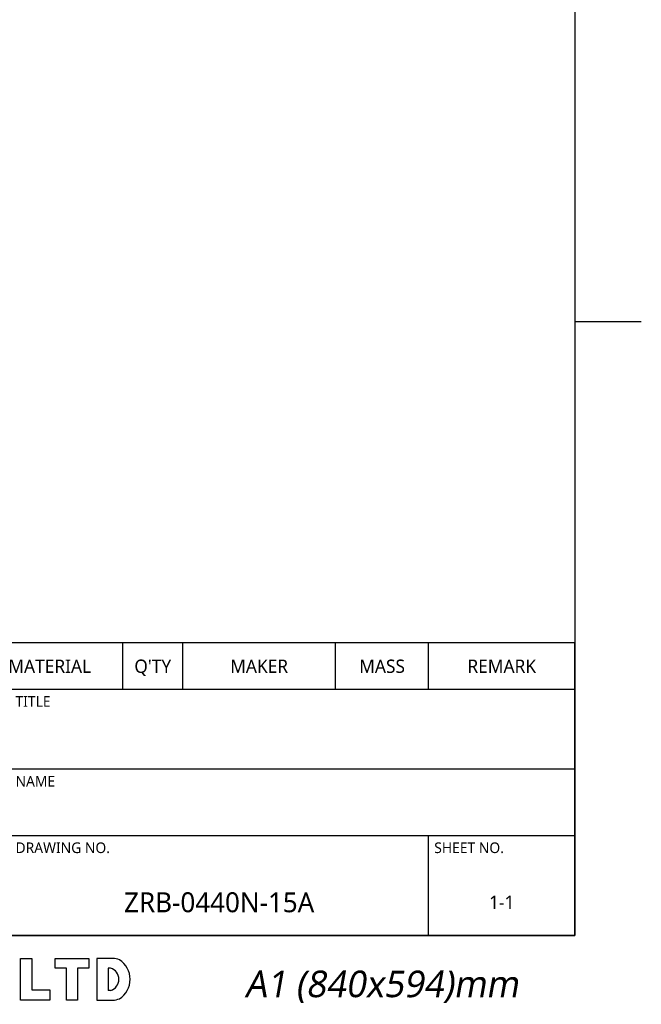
# Model space of a CAD drawing. Header units: millimetres. Extents: x 16 to 3344, y 34 to 2360.
# Tile 45 of 127: x 2946 to 3320, y 39 to 631. Entities that reach past the tile are written whole.
import ezdxf

# ---------------------------------------------------------------- set-up
doc = ezdxf.new("R2010")
doc.units = ezdxf.units.MM
doc.header["$LTSCALE"] = 185.02
doc.layers.get('0').update_dxf_attribs({"linetype": 'CONTINUOUS'})
doc.styles.add('TEXTSTYLE_2', font='malgun.ttf')
doc.styles.add('TEXTSTYLE_3', font='malgun.ttf')

# ---------------------------------------------------------------- blocks, each defined once
blk = doc.blocks.new('TABLE_BL2', base_point=(2930, 167.99))
at = {"color": 134}
for p, q in [((3280, 255.99), (2580, 255.99)), ((2580, 79.99), (2580, 255.99)), ((2616, 227.99), (2616, 255.99)), ((2780, 227.99), (2780, 255.99)), ((2920, 227.99), (2920, 255.99)), ((3008, 227.99), (3008, 255.99)), ((3044, 227.99), (3044, 255.99)), ((3136, 227.99), (3136, 255.99)), ((3192, 227.99), (3192, 255.99)), ((3280, 79.99), (3280, 255.99)), ((3280, 227.99), (2580, 227.99)), ((2760, 179.99), (2760, 227.99)), ((2940, 79.99), (2940, 227.99)), ((3280, 179.99), (2580, 179.99)), ((2652, 139.99), (2652, 179.99)), ((2712, 119.99), (2712, 179.99)), ((2800, 139.99), (2800, 179.99)), ((3280, 139.99), (2580, 139.99)), ((3192, 79.99), (3192, 139.99)), ((2940, 119.99), (2580, 119.99)), ((2640, 79.99), (2640, 119.99)), ((2696, 79.99), (2696, 119.99)), ((2760, 79.99), (2760, 119.99)), ((2820, 79.99), (2820, 119.99)), ((2876, 79.99), (2876, 119.99)), ((2940, 99.99), (2580, 99.99)), ((3280, 79.99), (2580, 79.99))]:
    blk.add_line(p, q, dxfattribs=at)
at = {"color": 134, "line_spacing_factor": 0.9, "style": 'TEXTSTYLE_3'}
for s, insert, char_height, width, attachment_point in [('NO.', (2598, 245.99), 8, 19.5259, 2), ('PART NAME', (2698, 245.99), 8, 62.0444, 2), ('DRAWING NO.', (2850, 245.99), 8, 75.4074, 2), ('MATERIAL', (2964, 245.99), 8, 51.6148, 2), ("Q'TY", (3026, 245.99), 8, 23.3481, 2), ('MAKER', (3090, 245.99), 8, 36.5926, 2), ('MASS', (3164, 245.99), 8, 29.6, 2), ('REMARK', (3236, 245.99), 8, 43.3778, 2), ('REF.DRAWING', (2583.4, 223.99), 6.4, 57.9793, 1), ('PROJECT NO.', (2763.4, 223.99), 6.4, 54.3052, 1), ('TITLE', (2943.4, 223.99), 6.4, 20.7407, 1), ('PROJECTION', (2616, 175.19), 6.4, 51.6267, 2), ('UNIT', (2655.4, 175.99), 6.4, 20.1719, 1), ('SCALE', (2715.4, 175.99), 6.4, 25.197, 1), ('TOLERANCE', (2803.4, 175.99), 6.4, 48.8059, 1), ('NAME', (2943.4, 175.99), 6.4, 25.4104, 1), ('mm', (2682, 155.99), 8, 19.5556, 2), ('1/4', (2756, 155.99), 8, 16.6519, 2), ('KS B ISO 2768-mk', (2870, 155.99), 8, 92.9481, 2), ('SECTION', (2646, 133.19), 6.4, 35.8874, 2), ('ROBOT DEVELOPMENT TEAM', (2826, 133.19), 6.4, 131.3634, 2), ('DRAWING NO.', (2943.4, 135.99), 6.4, 60.3259, 1), ('SHEET NO.', (3195.4, 135.99), 6.4, 43.9704, 1), ('APPROVED', (2583.4, 113.19), 6.4, 44.9185, 1), ('CADCHK', (2763.4, 113.19), 6.4, 35.2, 1), ('ZRB-0440N-15A', (3066, 105.99), 12, 122.7556, 2), ('1-1', (3236, 103.99), 8, 16.8296, 2), ('DESIGNED', (2583.4, 93.19), 6.4, 42.2163, 1), ('CHECKED', (2763.4, 93.19), 6.4, 38.5422, 1)]:
    blk.add_mtext(s, dxfattribs=dict(at, insert=insert, char_height=char_height, width=width, attachment_point=attachment_point))

msp = doc.modelspace()

# ---------------------------------------------------------------- linework, layer by layer
at = {"color": 7}
for p in [(3280, 2296), (40, 80)]:
    msp.add_line(p, (3280, 80), dxfattribs=at)
at = {"color": 134}
for p, q in [((3280, 449.333), (3320, 449.333)), ((2946.338, 66.224), (2953.168, 66.224)), ((2946.338, 41.094), (2946.338, 66.224)), ((2953.168, 66.224), (2953.168, 47.223)), ((2967.178, 66.224), (2987.579, 66.224)), ((2967.178, 60.445), (2967.178, 66.224)), ((2987.579, 66.224), (2987.579, 60.445)), ((3002.027, 66.224), (2992.308, 66.224)), ((2992.308, 66.224), (2992.308, 41.094)), ((2974.008, 60.445), (2967.178, 60.445)), ((2974.008, 41.094), (2974.008, 60.445)), ((2987.579, 60.445), (2980.75, 60.445)), ((2980.75, 60.445), (2980.75, 41.094)), ((3000.626, 60.445), (2999.137, 60.445)), ((2999.137, 60.445), (2999.137, 46.873)), ((2953.168, 47.223), (2964.026, 47.223)), ((2964.026, 47.223), (2964.026, 41.094)), ((3000.626, 46.873), (2999.137, 46.873)), ((2964.026, 41.094), (2946.338, 41.094)), ((2980.75, 41.094), (2974.008, 41.094)), ((2992.308, 41.094), (3002.027, 41.094))]:
    msp.add_line(p, q, dxfattribs=at)
for centre, radius, start, end in [((3001.326, 53.375), 12.868, 68.742979, 86.879292), ((2998.454, 53.659), 13.925, 302.772997, 57.227003), ((2998.454, 53.659), 7.125, 287.750088, 72.249912), ((3001.326, 53.943), 12.868, 273.120708, 291.257021)]:
    msp.add_arc(centre, radius, start, end, dxfattribs=at)

# ---------------------------------------------------------------- block references
msp.add_blockref('TABLE_BL2', (2929.996, 167.992))

# ---------------------------------------------------------------- texts
at = {"color": 134, "insert": (3163.647, 58.891), "char_height": 16, "width": 256.88889, "attachment_point": 2, "line_spacing_factor": 0.9, "style": 'TEXTSTYLE_2'}
msp.add_mtext('\\Q10.0;A1 (840x594)mm', dxfattribs=at)

doc.saveas('drawing.dxf')
